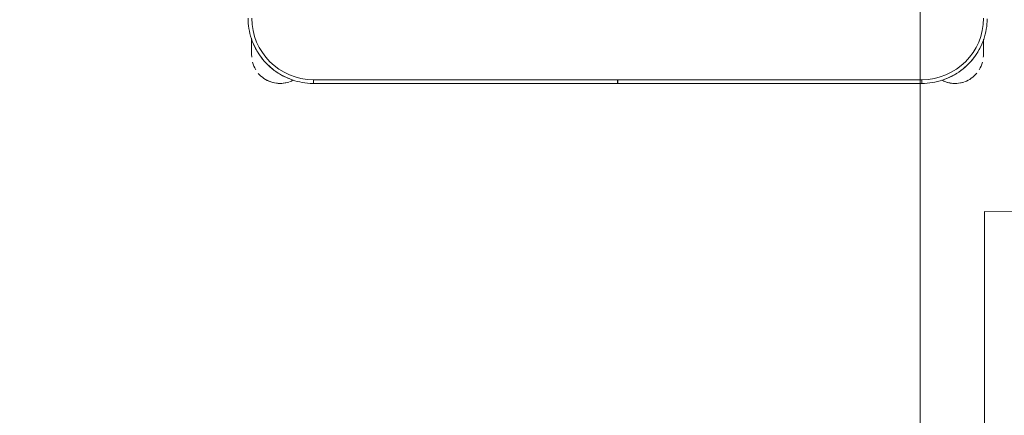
# Model space of a CAD drawing. Header units: metres. Extents: x 3 to 43.5, y -74 to -48.5.
# Tile 153 of 209: x 35.336 to 36.136, y -54.297 to -53.976. Entities that reach past the tile are written whole.
import ezdxf

# ---------------------------------------------------------------- set-up
doc = ezdxf.new("R2010")
doc.units = ezdxf.units.M
doc.layers.add('1PAV - FRIG_dwg', color=7, linetype='Continuous', lineweight=18, true_color=0x767676)
doc.layers.add('TUB_FRIGO', color=30, linetype='Continuous', lineweight=18, true_color=0xff7f00)
doc.layers.add('I-FURN', color=7, linetype='Continuous', lineweight=18)

# ---------------------------------------------------------------- blocks, each defined once
blk = doc.blocks.new('ConjuntoParaAlunoTamanho6 - CJA06_ConjuntoParaAlunoTamanho6-V47-1PAV - FRIGORÍFICA')
at = {"layer": 'I-FURN', "color": 253, "true_color": 0xaaaaaa}
for p, q in [((-0.29713, -0.34835), (-0.29713, -0.35394)), ((-0.29713, -0.34868), (-0.29713, -0.36203)), ((0.29687, -0.35394), (0.29687, -0.3492)), ((0.29687, -0.36203), (0.29687, -0.34961)), ((-0.29713, -0.35705), (-0.29713, -0.36203)), ((0.29687, -0.36203), (0.29687, -0.35705)), ((-0.247, -0.38503), (-0.247, -0.38203)), ((-0.00005, -0.38203), (-0.00005, -0.38503)), ((0.00005, -0.38503), (0.00005, -0.38203)), ((0.247, -0.38503), (0.247, -0.38203)), ((-0.247, -0.38503), (-0.00005, -0.38503)), ((-0.247, -0.38503), (-0.00005, -0.38503)), ((0.00005, -0.38503), (0.247, -0.38503)), ((0.00005, -0.38503), (0.247, -0.38503))]:
    blk.add_line(p, q, dxfattribs=at)
at = {"layer": 'I-FURN', "color": 253, "true_color": 0xaaaaaa, "flags": 128}
for points in [[(-0.3, -0.33203), (-0.29996, -0.33415), (-0.29983, -0.33627), (-0.29962, -0.33838), (-0.29932, -0.34048), (-0.29894, -0.34256), (-0.29848, -0.34463), (-0.29794, -0.34668), (-0.29731, -0.34871), (-0.2966, -0.3507), (-0.29582, -0.35267), (-0.29495, -0.35461), (-0.29401, -0.35651), (-0.29299, -0.35837), (-0.2919, -0.36019), (-0.29074, -0.36196), (-0.28951, -0.36368), (-0.28821, -0.36536), (-0.28685, -0.36698), (-0.28542, -0.36855), (-0.28393, -0.37005), (-0.28238, -0.3715), (-0.28077, -0.37288), (-0.27911, -0.3742), (-0.2774, -0.37545), (-0.27564, -0.37663), (-0.27383, -0.37774), (-0.27198, -0.37878), (-0.27009, -0.37974), (-0.26816, -0.38062), (-0.2662, -0.38143), (-0.26421, -0.38216), (-0.2622, -0.38281), (-0.26015, -0.38338), (-0.25809, -0.38386), (-0.25601, -0.38426), (-0.25391, -0.38458), (-0.25181, -0.38482), (-0.24969, -0.38497), (-0.24757, -0.38503), (-0.247, -0.38503)], [(0.247, -0.38503), (0.24912, -0.38499), (0.25124, -0.38486), (0.25334, -0.38465), (0.25544, -0.38436), (0.25753, -0.38398), (0.2596, -0.38351), (0.26165, -0.38297), (0.26367, -0.38234), (0.26567, -0.38164), (0.26764, -0.38085), (0.26957, -0.37999), (0.27147, -0.37904), (0.27333, -0.37803), (0.27515, -0.37694), (0.27693, -0.37578), (0.27865, -0.37454), (0.28033, -0.37324), (0.28195, -0.37188), (0.28351, -0.37045), (0.28502, -0.36896), (0.28647, -0.36741), (0.28785, -0.3658), (0.28917, -0.36414), (0.29042, -0.36243), (0.2916, -0.36067), (0.29271, -0.35886), (0.29374, -0.35701), (0.29471, -0.35512), (0.29559, -0.3532), (0.2964, -0.35124), (0.29713, -0.34925), (0.29777, -0.34723), (0.29834, -0.34519), (0.29883, -0.34312), (0.29923, -0.34104), (0.29955, -0.33895), (0.29978, -0.33684), (0.29993, -0.33472), (0.3, -0.33261)], [(-0.29713, -0.34907), (-0.29713, -0.34973), (-0.29713, -0.35038), (-0.29713, -0.35102), (-0.29713, -0.35165), (-0.29713, -0.35227), (-0.29713, -0.35288), (-0.29713, -0.35348), (-0.29713, -0.35406), (-0.29713, -0.35463), (-0.29713, -0.35518), (-0.29713, -0.35572), (-0.29713, -0.35624), (-0.29713, -0.35674), (-0.29713, -0.35722), (-0.29713, -0.35769), (-0.29713, -0.35813), (-0.29713, -0.35855), (-0.29713, -0.35895), (-0.29713, -0.35933), (-0.29713, -0.35969), (-0.29713, -0.36002), (-0.29713, -0.36033), (-0.29713, -0.36061), (-0.29713, -0.36087), (-0.29713, -0.36111), (-0.29713, -0.36131), (-0.29713, -0.3615), (-0.29713, -0.36165), (-0.29713, -0.36178), (-0.29713, -0.36188), (-0.29713, -0.36196), (-0.29713, -0.36201), (-0.29713, -0.36203)], [(0.29687, -0.36203), (0.29687, -0.36201), (0.29687, -0.36197), (0.29687, -0.36191), (0.29687, -0.36181), (0.29687, -0.36169), (0.29687, -0.36154), (0.29687, -0.36137), (0.29687, -0.36117), (0.29687, -0.36094), (0.29687, -0.36069), (0.29687, -0.36041), (0.29687, -0.36011), (0.29687, -0.35978), (0.29687, -0.35943), (0.29687, -0.35906), (0.29687, -0.35866), (0.29687, -0.35825), (0.29687, -0.35781), (0.29687, -0.35735), (0.29687, -0.35687), (0.29687, -0.35638), (0.29687, -0.35586), (0.29687, -0.35533), (0.29687, -0.35478), (0.29687, -0.35421), (0.29687, -0.35363), (0.29687, -0.35304), (0.29687, -0.35244), (0.29687, -0.35182), (0.29687, -0.35119), (0.29687, -0.35055), (0.29687, -0.3499)], [(-0.247, -0.38203), (-0.1235, -0.38203), (0, -0.38203), (0.1235, -0.38203), (0.247, -0.38203)], [(-0.00005, -0.38203), (-0.06179, -0.38203), (-0.12353, -0.38203), (-0.18526, -0.38203), (-0.247, -0.38203)], [(0.247, -0.38203), (0.18526, -0.38203), (0.12352, -0.38203), (0.06179, -0.38203), (0.00005, -0.38203)]]:
    blk.add_lwpolyline(points, dxfattribs=at)
at = {"layer": 'I-FURN', "color": 253, "true_color": 0xaaaaaa}
for centre, radius, start, end in [((-0.247, -0.33203), 0.05, 180, 270), ((-0.247, -0.33203), 0.05, 180, 270), ((0.247, -0.33203), 0.05, 270, 360), ((0.247, -0.33203), 0.05, 270, 0), ((-0.247, -0.33203), 0.053, 202.5, 212.69993), ((0.247, -0.33203), 0.053, 327.30007, 337.5), ((0.247, -0.33203), 0.053, 327.30007, 337.5), ((-0.27413, -0.36203), 0.023, 180, 184.41224), ((-0.247, -0.33203), 0.053, 217.1607, 233.14964), ((0.247, -0.33203), 0.053, 307.1607, 323.14964), ((0.247, -0.33203), 0.053, 307.1607, 323.14964), ((0.27387, -0.36203), 0.023, 355.58784, 360), ((-0.27413, -0.36203), 0.023, 194.46313, 211.29748), ((0.27387, -0.36203), 0.023, 328.70279, 345.53679), ((-0.27413, -0.36203), 0.023, 220.15845, 250.98921), ((-0.27413, -0.36203), 0.023, 241.29896, 288), ((-0.247, -0.33203), 0.053, 237.30007, 247.5), ((-0.27413, -0.36203), 0.023, 289.64716, 297.85925), ((0.27387, -0.36203), 0.023, 242.37001, 250.98921), ((0.27387, -0.36203), 0.023, 243.53772, 288), ((0.247, -0.33203), 0.053, 292.5, 302.69993), ((0.247, -0.33203), 0.053, 292.5, 302.69993), ((0.27387, -0.36203), 0.023, 289.64716, 320.10645), ((-0.27413, -0.36203), 0.023, 255.53308, 284.42385), ((0.27387, -0.36203), 0.023, 255.53308, 284.46692)]:
    blk.add_arc(centre, radius, start, end, dxfattribs=at)
blk = doc.blocks.new('4 GRE - ESCOLA DE CINEMA E AUDIOVISUAL CINE REX R07_rvt-1-1PAV - FRIGORÍFICA')
at = {"layer": 'I-FURN', "color": 253, "lineweight": 18, "true_color": 0xaaaaaa}
blk.add_blockref('ConjuntoParaAlunoTamanho6 - CJA06_ConjuntoParaAlunoTamanho6-V47-1PAV - FRIGORÍFICA', (35.82168, -53.64244), dxfattribs=at)
blk = doc.blocks.new('1PAV - FRIG_dwg-1115125-1PAV - FRIGORÍFICA')
at = {"layer": 'TUB_FRIGO', "flags": 128}
for points in [[(-5.7683, 8.95642), (14.51224, 8.95642), (14.51224, 7.83053)], [(15.48956, 8.76673), (14.56435, 8.76848), (14.56435, 7.79848)]]:
    blk.add_lwpolyline(points, dxfattribs=at)

msp = doc.modelspace()

# ---------------------------------------------------------------- block references
at = {"lineweight": 5}
msp.add_blockref('4 GRE - ESCOLA DE CINEMA E AUDIOVISUAL CINE REX R07_rvt-1-1PAV - FRIGORÍFICA', (0, 0), dxfattribs=at)
at = {"layer": '1PAV - FRIG_dwg', "color": 7}
msp.add_blockref('1PAV - FRIG_dwg-1115125-1PAV - FRIGORÍFICA', (21.555, -62.9), dxfattribs=at)

doc.saveas('drawing.dxf')
